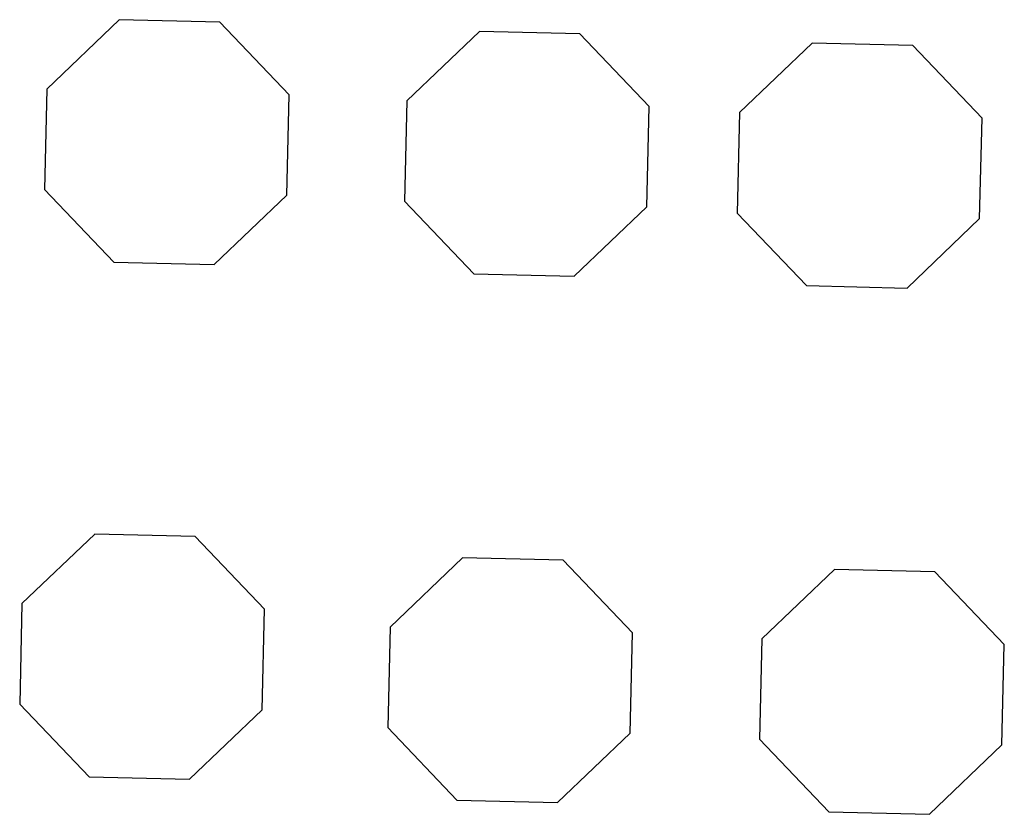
# Model space of a CAD drawing. Header units: millimetres. Extents: x 21386 to 53932, y 2479 to 21293.
# Tile 200 of 256: x 29418 to 29565, y 13894 to 14012. Entities that reach past the tile are written whole.
import ezdxf

# ---------------------------------------------------------------- set-up
doc = ezdxf.new("R2010")
doc.units = ezdxf.units.MM

msp = doc.modelspace()

# ---------------------------------------------------------------- linework, layer by layer
at = {"color": 114, "true_color": 0x139b48}
for points in [[(29421.84, 13986.96), (29432.16, 13976.14), (29447.11, 13975.79), (29457.92, 13986.12), (29458.27, 14001.06), (29447.95, 14011.88), (29433, 14012.23), (29422.19, 14001.9)], [(29475.46, 13985.21), (29485.78, 13974.4), (29500.73, 13974.05), (29511.54, 13984.37), (29511.89, 13999.32), (29501.57, 14010.13), (29486.62, 14010.48), (29475.81, 14000.16)], [(29525, 13983.46), (29535.32, 13972.65), (29550.27, 13972.3), (29561.08, 13982.62), (29561.43, 13997.57), (29551.11, 14008.38), (29536.16, 14008.73), (29525.35, 13998.41)], [(29418.17, 13910.39), (29428.49, 13899.57), (29443.44, 13899.22), (29454.25, 13909.55), (29454.6, 13924.49), (29444.28, 13935.31), (29429.33, 13935.65), (29418.51, 13925.33)], [(29472.95, 13906.89), (29483.27, 13896.08), (29498.22, 13895.73), (29509.03, 13906.05), (29509.38, 13921), (29499.06, 13931.81), (29484.11, 13932.16), (29473.3, 13921.84)], [(29528.32, 13905.14), (29538.64, 13894.33), (29553.59, 13893.98), (29564.4, 13904.3), (29564.75, 13919.25), (29554.43, 13930.07), (29539.48, 13930.41), (29528.67, 13920.09)]]:
    msp.add_lwpolyline(points, close=True, dxfattribs=at)

doc.saveas('drawing.dxf')
